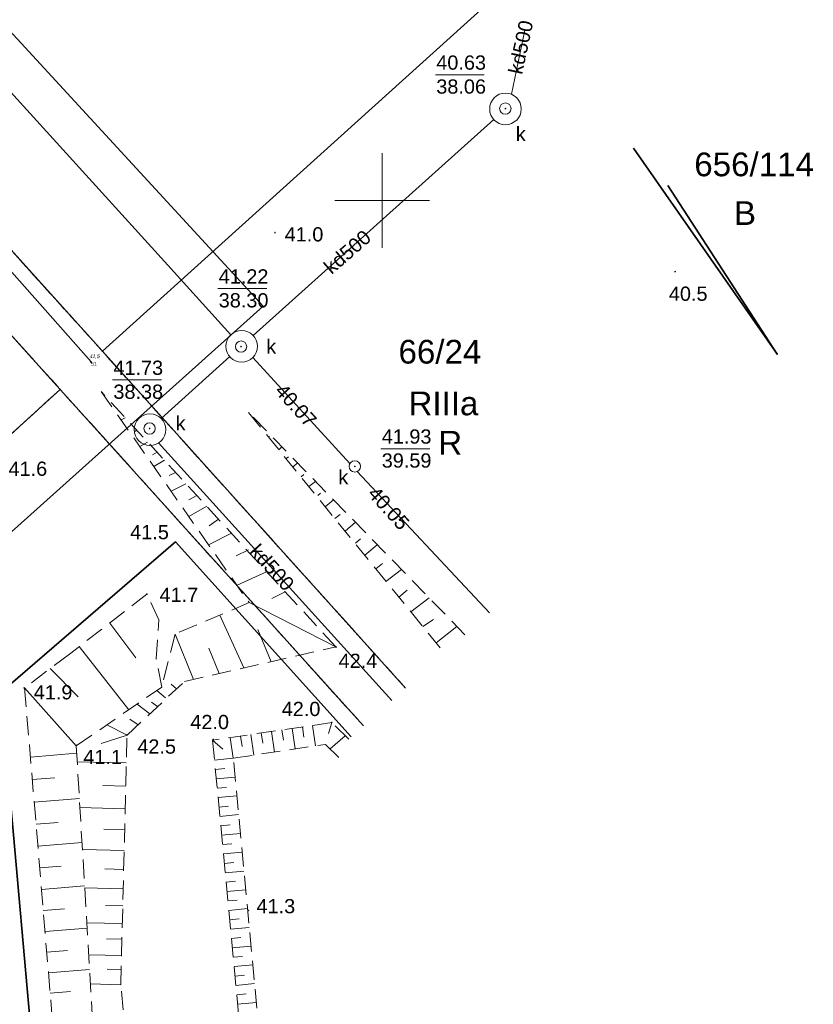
# Model space of a CAD drawing. Header units: metres. Extents: x 0 to 5465380, y 0 to 5925815.
# Tile 116 of 141: x 5463981 to 5464023, y 5925558 to 5925610. Entities that reach past the tile are written whole.
import ezdxf
from ezdxf.enums import TextEntityAlignment as Align

# ---------------------------------------------------------------- set-up
doc = ezdxf.new("R2010")
doc.units = ezdxf.units.M
for name, pattern in [('PRZER1-1', [2, 1, -1]), ('PRZER2-1', [3, 2, -1]), ('PRZER3-1', [4, 3, -1])]:
    doc.linetypes.add(name, pattern=pattern)
doc.layers.add('$DR - zał. mapa', color=250, linetype='Continuous', lineweight=0)
for name, color, linetype, lineweight, true_color in [('CC_Kanalizacja', 7, 'Continuous', 18, 0x803300), ('CC_Ogrodzenie', 7, 'FENCELINE12', 35, 0x0a0909), ('CC_Punkt wysokościowy', 7, 'Continuous', 18, 0x0a0909), ('CC_Skarpa', 7, 'PRZER2-1', 18, 0x0a0909), ('EGBD03', 7, 'Continuous', 18, 0x008000), ('EGBD03_O', 7, 'Continuous', 18, 0x008000), ('EGBK02', 7, 'PRZER3-1', 18, 0x008000), ('EGBK02_O', 7, 'PRZER3-1', 18, 0x008000), ('EGBP04', 7, 'Continuous', 18, 0x008000), ('EGBU01', 7, 'PRZER1-1', 18, 0x008000), ('EGBU01_O', 7, 'PRZER1-1', 18, 0x008000)]:
    doc.layers.add(name, color=color, linetype=linetype, lineweight=lineweight, true_color=true_color)
for name, color, linetype in [('Punkty', 7, 'Continuous'), ('Rzedne', 7, 'Continuous'), ('Teksty', 7, 'Continuous')]:
    doc.layers.add(name, color=color, linetype=linetype)
doc.styles.add('Arial', font='arial.ttf')
doc.styles.add('GEO-INFO', font='arial.ttf')
doc.styles.get("Standard").update_dxf_attribs({"font": 'arial.ttf'})
doc.linetypes.add('FENCELINE12', pattern='A,15,-0.1,[133,ltypeshp.shx,S=0.35,R=0,X=-0.35,Y=0],-0.1,1', length=16.2)

# ---------------------------------------------------------------- blocks, each defined once
blk = doc.blocks.new('EPPGN')
blk.add_hatch(color=0).paths.add_polyline_path([(0, -0.09), (0.027812, -0.085595), (0.052901, -0.072812), (0.072812, -0.052901), (0.085595, -0.027812), (0.09, 0), (0.085595, 0.027812), (0.072812, 0.052901), (0.052901, 0.072812), (0.027812, 0.085595), (0, 0.09), (-0.027812, 0.085595), (-0.052901, 0.072812), (-0.072812, 0.052901), (-0.085595, 0.027812), (-0.09, 0), (-0.085595, -0.027812), (-0.072812, -0.052901), (-0.052901, -0.072812), (-0.027812, -0.085595)])
blk = doc.blocks.new('GK.6640.1913.2022 szara')
at = {"layer": 'CC_Kanalizacja'}
for points in [[(5464006.454, 5925604.846), (5464006.456, 5925604.835), (5464006.46, 5925604.824), (5464006.467, 5925604.814), (5464006.477, 5925604.807), (5464006.487, 5925604.803), (5464006.499, 5925604.801), (5464006.511, 5925604.803), (5464006.522, 5925604.807), (5464006.531, 5925604.814), (5464006.538, 5925604.824), (5464006.543, 5925604.835), (5464006.544, 5925604.846), (5464006.543, 5925604.858), (5464006.538, 5925604.869), (5464006.531, 5925604.878), (5464006.522, 5925604.885), (5464006.511, 5925604.89), (5464006.499, 5925604.891), (5464006.487, 5925604.89), (5464006.477, 5925604.885), (5464006.467, 5925604.878), (5464006.46, 5925604.869), (5464006.456, 5925604.858)], [(5463992.52, 5925592.301), (5463992.521, 5925592.29), (5463992.526, 5925592.279), (5463992.533, 5925592.27), (5463992.542, 5925592.262), (5463992.553, 5925592.258), (5463992.565, 5925592.256), (5463992.577, 5925592.258), (5463992.587, 5925592.262), (5463992.597, 5925592.27), (5463992.604, 5925592.279), (5463992.608, 5925592.29), (5463992.61, 5925592.301), (5463992.608, 5925592.313), (5463992.604, 5925592.324), (5463992.597, 5925592.333), (5463992.587, 5925592.34), (5463992.577, 5925592.345), (5463992.565, 5925592.346), (5463992.553, 5925592.345), (5463992.542, 5925592.34), (5463992.533, 5925592.333), (5463992.526, 5925592.324), (5463992.521, 5925592.313)], [(5463987.699, 5925587.986), (5463987.701, 5925587.975), (5463987.705, 5925587.964), (5463987.712, 5925587.955), (5463987.722, 5925587.947), (5463987.733, 5925587.943), (5463987.744, 5925587.941), (5463987.756, 5925587.943), (5463987.767, 5925587.947), (5463987.776, 5925587.955), (5463987.783, 5925587.964), (5463987.788, 5925587.975), (5463987.789, 5925587.986), (5463987.788, 5925587.998), (5463987.783, 5925588.009), (5463987.776, 5925588.018), (5463987.767, 5925588.025), (5463987.756, 5925588.03), (5463987.744, 5925588.031), (5463987.733, 5925588.03), (5463987.722, 5925588.025), (5463987.712, 5925588.018), (5463987.705, 5925588.009), (5463987.701, 5925587.998)], [(5463998.517, 5925585.989), (5463998.519, 5925585.977), (5463998.523, 5925585.966), (5463998.531, 5925585.957), (5463998.54, 5925585.95), (5463998.551, 5925585.945), (5463998.562, 5925585.944), (5463998.574, 5925585.945), (5463998.585, 5925585.95), (5463998.594, 5925585.957), (5463998.601, 5925585.966), (5463998.606, 5925585.977), (5463998.607, 5925585.989), (5463998.606, 5925586), (5463998.601, 5925586.011), (5463998.594, 5925586.02), (5463998.585, 5925586.028), (5463998.574, 5925586.032), (5463998.562, 5925586.034), (5463998.551, 5925586.032), (5463998.54, 5925586.028), (5463998.531, 5925586.02), (5463998.523, 5925586.011), (5463998.519, 5925586)]]:
    blk.add_hatch(color=252, dxfattribs=at).paths.add_polyline_path(points)
at = {"layer": 'CC_Punkt wysokościowy'}
for points in [[(5463994.398, 5925598.311, 1), (5463994.308, 5925598.311, 1)], [(5464015.493, 5925596.256, 1), (5464015.403, 5925596.256, 1)], [(5463989.149, 5925581.99, 1), (5463989.059, 5925581.99, 1)], [(5463987.642, 5925579.254, 1), (5463987.552, 5925579.254, 1)], [(5463997.621, 5925576.462, 1), (5463997.531, 5925576.462, 1)], [(5463981.173, 5925574.311, 1), (5463981.083, 5925574.311, 1)], [(5463997.391, 5925572.491, 1), (5463997.301, 5925572.491, 1)], [(5463986.602, 5925571.835, 1), (5463986.512, 5925571.835, 1)], [(5463991.139, 5925571.6, 1), (5463991.049, 5925571.6, 1)], [(5463983.933, 5925571.29, 1), (5463983.843, 5925571.29, 1)], [(5463992.998, 5925562.587, 1), (5463992.908, 5925562.587, 1)]]:
    blk.add_hatch(color=252, dxfattribs=at).paths.add_polyline_path(points)
at = {"color": 252, "lineweight": 35, "ltscale": 0.5}
blk.add_lwpolyline([(5463970.62, 5925449.332), (5463986.447, 5925481.891), (5463977.039, 5925579.473), (5463993.73, 5925594.437), (5463935.36, 5925657.844), (5463891.514, 5925640.248), (5463906.739, 5925598.778), (5463828.146, 5925565.769), (5463841.424, 5925534), (5463710.761, 5925479.846), (5463724.491, 5925454.847), (5463844.923, 5925511.51), (5463892.245, 5925407.652)], close=True, dxfattribs=at)
at = {"color": 252, "linetype": 'Continuous', "lineweight": 13, "flags": 128}
for points in [[(5464000, 5925597.5), (5464000, 5925602.5)], [(5463997.5, 5925600), (5464002.5, 5925600)]]:
    blk.add_lwpolyline(points, dxfattribs=at)
at = {"layer": 'CC_Kanalizacja', "color": 252}
for points in [[(5463948.454, 5925640.468), (5463954.856, 5925633.558), (5463968.754, 5925618.43), (5463979.36, 5925606.872), (5463988.704, 5925596.591), (5463992.03, 5925592.927)], [(5464006.816, 5925605.607), (5464007.519, 5925608.989)], [(5463993.207, 5925592.893), (5464005.886, 5925604.275)], [(5463988.348, 5925588.516), (5463991.967, 5925591.778)], [(5463993.185, 5925591.724), (5463998.299, 5925586.133)], [(5464000.506, 5925573.651), (5463988.22, 5925587.228)], [(5463998.685, 5925585.715), (5464005.661, 5925578.272)]]:
    blk.add_lwpolyline(points, dxfattribs=at)
at = {"layer": 'CC_Kanalizacja', "color": 252, "linetype": 'Continuous', "lineweight": 5, "flags": 128}
for points in [[(5464002.811, 5925606.63), (5464005.386, 5925606.63)], [(5463991.341, 5925595.364), (5463993.916, 5925595.364)], [(5463985.787, 5925590.544), (5463988.362, 5925590.544)], [(5463999.935, 5925586.919), (5464002.51, 5925586.919)]]:
    blk.add_lwpolyline(points, dxfattribs=at)
at = {"layer": 'CC_Kanalizacja', "color": 252}
for centre, radius in [((5464006.506, 5925604.833), 0.834), ((5464006.499, 5925604.846), 0.3), ((5463992.601, 5925592.32), 0.834), ((5463992.565, 5925592.301), 0.3), ((5463987.76, 5925587.924), 0.834), ((5463987.744, 5925587.986), 0.3), ((5463998.562, 5925585.989), 0.3)]:
    blk.add_circle(centre, radius, dxfattribs=at)
at = {"layer": 'CC_Ogrodzenie', "color": 252, "ltscale": 0.5}
for points in [[(5463931.305, 5925651.778), (5463984.655, 5925591.493)], [(5464020.825, 5925591.911), (5464015.062, 5925600.79)], [(5463998.371, 5925571.737), (5463989.113, 5925582.003), (5463979.901, 5925574.071), (5463984.15, 5925526.284), (5463986.706, 5925497.267), (5464005.161, 5925496.188)]]:
    blk.add_lwpolyline(points, dxfattribs=at)
at = {"layer": 'CC_Skarpa', "color": 252, "ltscale": 0.5}
for p, q in [((5463997.559, 5925576.474), (5463985.186, 5925589.941)), ((5463985.186, 5925589.941), (5463992.992, 5925578.806)), ((5464004.37, 5925577.116), (5463992.951, 5925588.833)), ((5463992.951, 5925588.833), (5464003.288, 5925576.145)), ((5463987.599, 5925579.255), (5463983.513, 5925576.087)), ((5463988.23, 5925577.902), (5463987.599, 5925579.255)), ((5463992.992, 5925578.806), (5463989.095, 5925577.153)), ((5463988.096, 5925575.841), (5463988.23, 5925577.902)), ((5463989.095, 5925577.153), (5463988.382, 5925574.352)), ((5463989.585, 5925574.648), (5463997.559, 5925576.474)), ((5463988.382, 5925574.352), (5463988.096, 5925575.841)), ((5463986.552, 5925571.824), (5463989.585, 5925574.648)), ((5463981.152, 5925574.315), (5463982.947, 5925552.906)), ((5463997.345, 5925572.484), (5463991.066, 5925571.56)), ((5463998.239, 5925571.618), (5463997.345, 5925572.484)), ((5463986.223, 5925558.666), (5463986.552, 5925571.824)), ((5463991.066, 5925571.56), (5463997.588, 5925502.717)), ((5463983.874, 5925571.258), (5463984.952, 5925553.23)), ((5463992.156, 5925570.605), (5463997.01, 5925571.336)), ((5463997.01, 5925571.336), (5463998.01, 5925570.363)), ((5463998.627, 5925502.18), (5463992.156, 5925570.605)), ((5463988.1, 5925539.42), (5463986.223, 5925558.666))]:
    blk.add_line(p, q, dxfattribs=at)
at = {"layer": 'CC_Skarpa', "color": 252, "linetype": 'Continuous'}
for p, q in [((5463993.086, 5925571.857), (5463993.246, 5925570.769)), ((5463993.63, 5925571.937), (5463993.71, 5925571.394)), ((5463994.173, 5925572.017), (5463994.333, 5925570.932)), ((5463994.716, 5925572.097), (5463994.795, 5925571.555)), ((5463995.257, 5925572.176), (5463995.416, 5925571.096)), ((5463995.797, 5925572.256), (5463995.876, 5925571.716)), ((5463996.337, 5925572.335), (5463996.495, 5925571.258)), ((5463991.996, 5925571.697), (5463992.156, 5925570.605)), ((5463992.542, 5925571.777), (5463992.622, 5925571.232)), ((5463981.458, 5925570.67), (5463983.897, 5925570.874)), ((5463986.515, 5925570.354), (5463983.924, 5925570.419)), ((5463991.165, 5925570.511), (5463992.156, 5925570.605)), ((5463991.212, 5925570.015), (5463991.708, 5925570.062)), ((5463981.557, 5925569.481), (5463982.747, 5925569.58)), ((5463991.259, 5925569.52), (5463992.25, 5925569.614)), ((5463986.485, 5925569.139), (5463985.27, 5925569.17)), ((5463991.306, 5925569.024), (5463991.802, 5925569.071)), ((5463981.657, 5925568.29), (5463984.04, 5925568.489)), ((5463991.353, 5925568.529), (5463992.344, 5925568.623)), ((5463986.455, 5925567.946), (5463984.069, 5925568.006)), ((5463991.4, 5925568.033), (5463991.895, 5925568.08)), ((5463981.755, 5925567.126), (5463982.918, 5925567.224)), ((5463991.447, 5925567.538), (5463992.438, 5925567.632)), ((5463986.427, 5925566.844), (5463985.325, 5925566.871)), ((5463991.494, 5925567.043), (5463991.989, 5925567.09)), ((5463981.852, 5925565.963), (5463984.179, 5925566.158)), ((5463991.541, 5925566.548), (5463992.531, 5925566.642)), ((5463986.4, 5925565.744), (5463984.2, 5925565.799)), ((5463991.588, 5925566.053), (5463992.083, 5925566.1)), ((5463991.635, 5925565.558), (5463992.625, 5925565.651)), ((5463991.682, 5925565.062), (5463992.177, 5925565.109)), ((5463981.948, 5925564.824), (5463983.086, 5925564.92)), ((5463986.375, 5925564.745), (5463985.376, 5925564.77)), ((5463991.728, 5925564.567), (5463992.718, 5925564.661)), ((5463991.775, 5925564.072), (5463992.27, 5925564.119)), ((5463982.043, 5925563.688), (5463984.315, 5925563.879)), ((5463986.349, 5925563.73), (5463984.321, 5925563.781)), ((5463991.822, 5925563.578), (5463992.812, 5925563.671)), ((5463991.869, 5925563.083), (5463992.364, 5925563.129)), ((5463982.136, 5925562.575), (5463983.25, 5925562.668)), ((5463986.327, 5925562.825), (5463985.422, 5925562.848)), ((5463991.916, 5925562.588), (5463992.906, 5925562.682)), ((5463991.963, 5925562.093), (5463992.458, 5925562.14)), ((5463982.229, 5925561.465), (5463984.448, 5925561.651)), ((5463986.303, 5925561.889), (5463984.431, 5925561.936)), ((5463992.01, 5925561.598), (5463992.999, 5925561.692)), ((5463986.283, 5925561.07), (5463985.464, 5925561.091)), ((5463992.057, 5925561.103), (5463992.551, 5925561.15)), ((5463982.321, 5925560.375), (5463983.41, 5925560.467)), ((5463992.104, 5925560.609), (5463993.093, 5925560.703)), ((5463986.261, 5925560.206), (5463984.532, 5925560.249)), ((5463992.15, 5925560.114), (5463992.645, 5925560.161)), ((5463982.411, 5925559.292), (5463984.579, 5925559.473)), ((5463986.243, 5925559.465), (5463985.502, 5925559.484)), ((5463992.197, 5925559.62), (5463993.186, 5925559.713)), ((5463992.244, 5925559.125), (5463992.739, 5925559.172)), ((5463986.223, 5925558.666), (5463984.624, 5925558.706)), ((5463992.291, 5925558.631), (5463993.28, 5925558.724)), ((5463982.501, 5925558.225), (5463983.567, 5925558.315)), ((5463992.338, 5925558.136), (5463992.832, 5925558.183)), ((5463992.385, 5925557.642), (5463993.373, 5925557.736))]:
    blk.add_line(p, q, dxfattribs=at)
for points in [[(5463986.458, 5925588.556), (5463986.242, 5925588.434)], [(5463987.059, 5925587.902), (5463986.94, 5925587.804)], [(5463994.009, 5925587.534), (5463994.06, 5925587.571)], [(5463987.221, 5925587.037), (5463987.64, 5925587.27)], [(5463994.56, 5925586.859), (5463994.72, 5925587.018)], [(5463988.136, 5925586.73), (5463987.893, 5925586.604)], [(5463994.936, 5925586.396), (5463995.059, 5925586.486)], [(5463987.958, 5925585.987), (5463988.522, 5925586.31)], [(5463995.297, 5925585.953), (5463995.542, 5925586.174)], [(5463989.114, 5925585.665), (5463988.769, 5925585.514)], [(5463995.733, 5925585.439), (5463995.876, 5925585.566)], [(5463988.871, 5925584.684), (5463989.656, 5925585.076)], [(5463996.137, 5925584.922), (5463996.496, 5925585.196)], [(5463990.225, 5925584.456), (5463989.815, 5925584.219)], [(5463996.608, 5925584.45), (5463996.755, 5925584.578)], [(5463990.759, 5925583.893), (5463989.814, 5925583.34)], [(5463997.004, 5925583.858), (5463997.447, 5925584.219)], [(5463997.509, 5925583.238), (5463997.784, 5925583.446)], [(5463990.881, 5925582.854), (5463991.37, 5925583.21)], [(5463998.05, 5925582.574), (5463998.595, 5925583.041)], [(5463990.856, 5925581.853), (5463992.055, 5925582.464)], [(5463998.599, 5925581.946), (5463998.868, 5925582.174)], [(5463999.086, 5925581.304), (5463999.745, 5925581.862)], [(5463992.949, 5925581.588), (5463992.31, 5925581.275)], [(5463999.67, 5925580.586), (5464000.02, 5925580.863)], [(5463992.352, 5925579.719), (5463993.91, 5925580.429)], [(5464000.206, 5925579.928), (5464001.016, 5925580.558)], [(5463994.896, 5925579.372), (5463994.181, 5925579.03)], [(5464000.879, 5925579.102), (5464001.316, 5925579.463)], [(5463992.992, 5925578.806), (5463997.559, 5925576.474)], [(5464001.519, 5925578.317), (5464002.477, 5925579.059)], [(5463991.445, 5925578.149), (5463992.709, 5925575.363)], [(5463985.643, 5925577.732), (5463987.024, 5925575.9)], [(5464002.151, 5925577.541), (5464002.712, 5925577.914)], [(5463989.095, 5925577.153), (5463990.049, 5925574.754)], [(5463994.155, 5925575.695), (5463993.449, 5925577.389)], [(5464002.85, 5925576.683), (5464003.941, 5925577.556)], [(5463984.03, 5925576.488), (5463986.645, 5925573.16)], [(5463990.86, 5925576.415), (5463991.405, 5925575.065)], [(5463982.503, 5925575.329), (5463983.98, 5925573.839)], [(5463989.166, 5925574.262), (5463988.881, 5925574.516)], [(5463983.874, 5925571.258), (5463981.152, 5925574.315)], [(5463988.574, 5925573.797), (5463988.126, 5925574.176)], [(5463987.75, 5925572.939), (5463987.083, 5925573.461)], [(5463988.166, 5925573.326), (5463987.844, 5925573.562)], [(5463987.134, 5925572.365), (5463986.697, 5925572.663)], [(5463997.345, 5925572.484), (5463997.181, 5925571.902)], [(5463986.552, 5925571.824), (5463985.479, 5925572.36)], [(5463986.552, 5925571.824), (5463985.19, 5925571.384)], [(5463991.066, 5925571.56), (5463991.607, 5925571.083)], [(5463998.058, 5925571.793), (5463997.256, 5925571.096)]]:
    blk.add_lwpolyline(points, dxfattribs=at)
at = {"layer": 'CC_Skarpa', "color": 252, "ltscale": 0.5}
for points in [[(5463983.513, 5925576.087), (5463981.152, 5925574.315)], [(5463983.874, 5925571.258), (5463988.382, 5925574.352)]]:
    blk.add_lwpolyline(points, dxfattribs=at)
at = {"layer": 'EGBD03', "color": 52, "linetype": 'Continuous', "lineweight": 30}
for points in [[(5463958.053, 5925662.723), (5463931.277, 5925651.914), (5463985.255, 5925592.055), (5464005.918, 5925610.727)], [(5464001.235, 5925574.305), (5463985.255, 5925592.055), (5463931.277, 5925651.914), (5463928.32, 5925650.72), (5463983.032, 5925590.042), (5463999.014, 5925572.313)], [(5464005.918, 5925610.727), (5463985.255, 5925592.055), (5464001.235, 5925574.305)], [(5464013.251, 5925602.762), (5464020.842, 5925591.882)], [(5464020.842, 5925591.882), (5464013.251, 5925602.762)], [(5463999.014, 5925572.313), (5463983.032, 5925590.042), (5463970.344, 5925578.524), (5463976.53, 5925486.659), (5463987.688, 5925486.122), (5464006.211, 5925485.304)]]:
    blk.add_lwpolyline(points, dxfattribs=at)
blk.add_lwpolyline([(5463976.53, 5925486.659), (5463970.344, 5925578.524), (5463983.032, 5925590.042), (5463928.32, 5925650.72), (5463927.256, 5925651.9), (5463894.766, 5925638.737), (5463911.73, 5925597.06), (5463843.77, 5925569.527), (5463856.962, 5925537.116), (5463925.884, 5925562.287), (5463928.865, 5925568.698), (5463933.562, 5925570.413), (5463940.422, 5925551.628), (5463935.726, 5925549.913), (5463929.655, 5925553.021), (5463860.732, 5925527.855), (5463901.732, 5925427.127), (5463960.738, 5925457.702)], close=True, dxfattribs=at)
at = {"layer": 'EGBK02', "color": 252, "linetype": 'PRZER3-1', "lineweight": 18, "ltscale": 0.5}
for points in [[(5463958.053, 5925662.723), (5463931.277, 5925651.914), (5463985.255, 5925592.055), (5464001.235, 5925574.305)], [(5463931.277, 5925651.914), (5463928.32, 5925650.72), (5463983.032, 5925590.042), (5463999.014, 5925572.313)], [(5464001.235, 5925574.305), (5463985.255, 5925592.055), (5463931.277, 5925651.914)], [(5464020.842, 5925591.882), (5464013.251, 5925602.762)]]:
    blk.add_lwpolyline(points, dxfattribs=at)
blk.add_lwpolyline([(5463856.962, 5925537.116), (5463860.732, 5925527.855), (5463899.34, 5925515.62), (5463908.85, 5925504.3), (5463937.87, 5925497.24), (5463946.13, 5925487.11), (5463947.1, 5925482.79), (5463950.95, 5925472.07), (5463950.99, 5925465.56), (5463952.34, 5925458.74), (5463949.58, 5925451.92), (5463960.738, 5925457.702), (5463976.53, 5925486.659), (5463970.344, 5925578.524), (5463983.032, 5925590.042), (5463928.32, 5925650.72), (5463927.256, 5925651.9), (5463894.766, 5925638.737), (5463911.73, 5925597.06), (5463843.77, 5925569.527)], close=True, dxfattribs=at)
at = {"layer": 'EGBU01', "color": 252, "linetype": 'PRZER1-1', "ltscale": 0.5}
for points in [[(5463958.053, 5925662.723), (5463931.277, 5925651.914), (5463985.255, 5925592.055), (5464001.235, 5925574.305)], [(5463931.277, 5925651.914), (5463928.32, 5925650.72), (5463983.032, 5925590.042), (5463999.014, 5925572.313)], [(5464001.235, 5925574.305), (5463985.255, 5925592.055), (5463931.277, 5925651.914)], [(5464013.251, 5925602.762), (5464020.842, 5925591.882)], [(5464020.842, 5925591.882), (5464013.251, 5925602.762)], [(5463999.014, 5925572.313), (5463983.032, 5925590.042), (5463970.344, 5925578.524), (5463976.53, 5925486.659), (5463987.688, 5925486.122), (5464006.211, 5925485.304)]]:
    blk.add_lwpolyline(points, dxfattribs=at)
blk.add_lwpolyline([(5463856.962, 5925537.116), (5463860.732, 5925527.855), (5463899.34, 5925515.62), (5463908.85, 5925504.3), (5463937.87, 5925497.24), (5463946.13, 5925487.11), (5463947.1, 5925482.79), (5463950.95, 5925472.07), (5463950.99, 5925465.56), (5463952.34, 5925458.74), (5463949.58, 5925451.92), (5463960.738, 5925457.702), (5463976.53, 5925486.659), (5463970.344, 5925578.524), (5463983.032, 5925590.042), (5463928.32, 5925650.72), (5463927.256, 5925651.9), (5463894.766, 5925638.737), (5463911.73, 5925597.06), (5463843.77, 5925569.527)], close=True, dxfattribs=at)
at = {"layer": 'Punkty', "color": 252, "lineweight": 35}
blk.add_point((5463984.655, 5925591.493), dxfattribs=at)
at = {"layer": 'EGBP04', "color": 252, "lineweight": 18, "xscale": 0.5, "yscale": 0.5}
for p in [(5463985.255, 5925592.055), (5463983.032, 5925590.042)]:
    blk.add_blockref('EPPGN', p, dxfattribs=at)
at = {"layer": 'CC_Kanalizacja', "color": 252, "lineweight": 0, "style": 'Arial'}
for s, rotation, p in [('kd500', 77.883, (5464007.297, 5925608.086)), ('kd500', 41.0131, (5463998.158, 5925597.303)), ('40.07', 312.1144, (5463995.458, 5925589.205)), ('40.05', 312.1144, (5464000.35, 5925583.787)), ('kd500', 312.1144, (5463994.21, 5925580.67))]:
    blk.add_text(s, height=0.75, rotation=rotation, dxfattribs=at).set_placement(p, align=Align.MIDDLE)
for s, p in [('40.63', (5464004.168, 5925607.273)), ('38.06', (5464004.168, 5925606.01)), ('41.22', (5463992.697, 5925596.007)), ('38.30', (5463992.697, 5925594.743)), ('41.73', (5463987.144, 5925591.187)), ('38.38', (5463987.144, 5925589.924)), ('41.93', (5464001.292, 5925587.562)), ('39.59', (5464001.292, 5925586.298))]:
    blk.add_text(s, height=0.75, dxfattribs=at).set_placement(p, align=Align.MIDDLE)
for p in [(5464007.572, 5925603.135), (5463994.415, 5925591.933), (5463989.638, 5925587.888), (5463998.218, 5925585.05)]:
    blk.add_text('k', height=0.75, dxfattribs=at).set_placement(p, align=Align.RIGHT)
at = {"layer": 'CC_Punkt wysokościowy', "color": 252, "lineweight": 0, "style": 'Arial'}
for s, p in [('41.0', (5463994.865, 5925597.845)), ('40.5', (5464015.12, 5925594.715)), ('41.6', (5463980.304, 5925585.49)), ('41.5', (5463986.72, 5925582.149)), ('41.7', (5463988.267, 5925578.844)), ('42.4', (5463997.708, 5925575.364)), ('41.9', (5463981.633, 5925573.706)), ('42.0', (5463994.708, 5925572.828)), ('42.0', (5463989.89, 5925572.139)), ('42.5', (5463987.095, 5925570.846)), ('41.1', (5463984.248, 5925570.294)), ('41.3', (5463993.379, 5925562.433))]:
    blk.add_text(s, height=0.75, dxfattribs=at).set_placement(p)
at = {"layer": 'EGBD03_O', "color": 7, "linetype": 'Continuous', "lineweight": 0, "style": 'GEO-INFO'}
for s, p in [('656/114', (5464019.615, 5925601.906, 10.8)), ('66/24', (5464003.049, 5925592.032, 10.8))]:
    blk.add_text(s, height=1.25, dxfattribs=at).set_placement(p, align=Align.MIDDLE_CENTER)
at = {"layer": 'EGBK02_O', "color": 7, "linetype": 'Continuous', "lineweight": 0, "style": 'GEO-INFO'}
blk.add_text('RIIIa', height=1.25, dxfattribs=at).set_placement((5464003.235, 5925589.308, 10.8), align=Align.MIDDLE_CENTER)
at = {"layer": 'EGBU01_O', "color": 7, "linetype": 'Continuous', "lineweight": 0, "style": 'GEO-INFO'}
blk.add_text('B', height=1.25, dxfattribs=at).set_placement((5464019.134, 5925599.34, 10.8), align=Align.MIDDLE_CENTER)
blk.add_text('R', height=1.25, dxfattribs=at).set_placement((5464003.59, 5925587.235, 10.8), align=Align.MIDDLE)
at = {"layer": 'Rzedne', "color": 252, "lineweight": 35, "oblique": 15, "width": 0.8}
blk.add_text('41,5', height=0.2, dxfattribs=at).set_placement((5463984.555, 5925591.693, 41.46))
at = {"layer": 'Teksty', "color": 252, "lineweight": 35}
blk.add_text('51', height=0.2, dxfattribs=at).set_placement((5463984.655, 5925591.293, 41.46))

msp = doc.modelspace()

# ---------------------------------------------------------------- block references
at = {"layer": '$DR - zał. mapa'}
msp.add_blockref('GK.6640.1913.2022 szara', (0, 0), dxfattribs=at)

doc.saveas('drawing.dxf')
